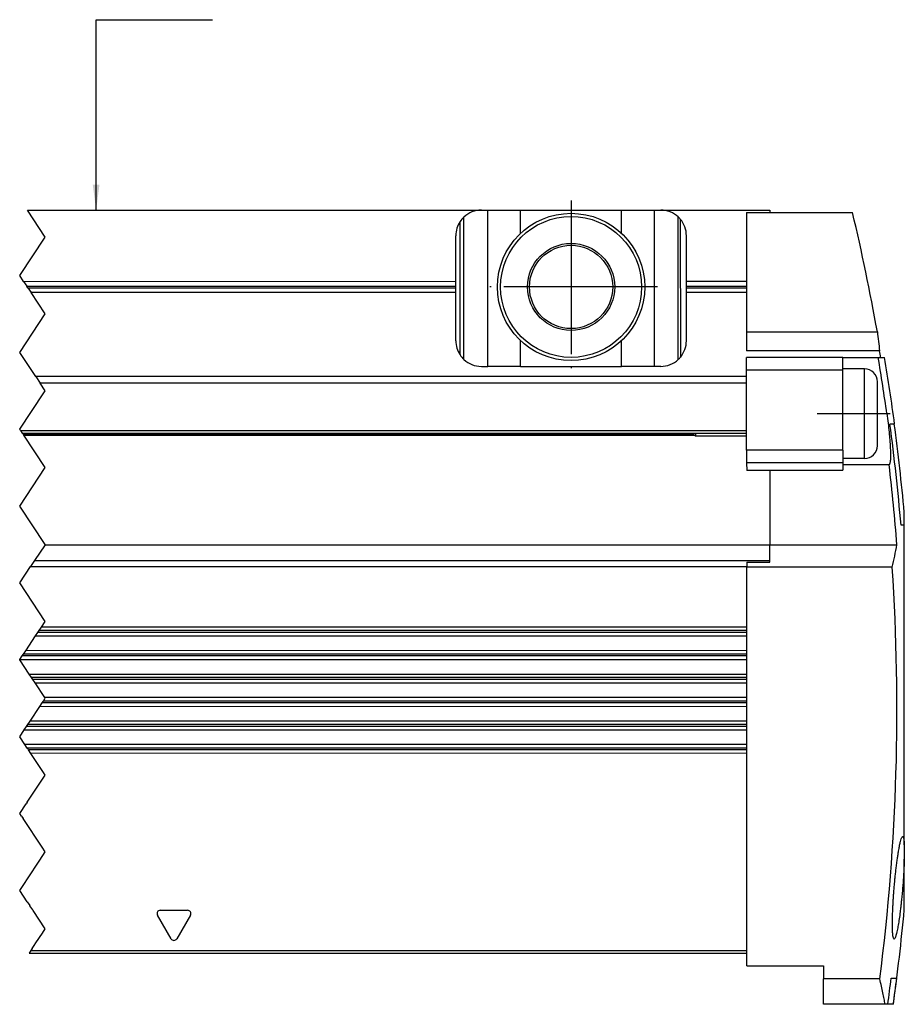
# Model space of a CAD drawing. Header units: millimetres. Extents: x -285 to 970, y -217 to 203.
# Tile 12 of 24: x 129 to 198, y -18 to 58. Entities that reach past the tile are written whole.
import ezdxf

# ---------------------------------------------------------------- set-up
doc = ezdxf.new("R2010")
doc.units = ezdxf.units.MM
doc.linetypes.add('DOT_CENTER', pattern=[14, 12, -1, 0, -1])
doc.layers.add('1', color=7, linetype='Continuous')
doc.dimstyles.get("Standard").update_dxf_attribs({"dimtxt": 0.18, "dimasz": 0.18, "dimexe": 0.18, "dimexo": 0.0625, "dimgap": 0.09, "dimtad": 0, "dimtih": 1, "dimtoh": 1, "dimdec": 4, "dimzin": 0, "dimdsep": 46, "dimtxsty": 'Standard', "dimcen": 0.09, "dimadec": 0, "dimazin": 0, "dimtfac": 1, "dimtdec": 4, "dimtofl": 0, "dimtmove": 0, "dimatfit": 3, "dimfxl": 1, "dimtolj": 1, "dimtzin": 0, "dimarcsym": 0})

# ---------------------------------------------------------------- blocks, each defined once
blk = doc.blocks.new('REGLA__36', base_point=(-163.401, -18.422))
at = {"color": 7, "linetype": 'Continuous'}
for p, q in [((129.165, 43.601), (164.597, 43.603)), ((164.597, 43.603), (165.097, 43.603)), ((165.097, 43.603), (167.657, 43.603)), ((167.657, 43.603), (175.537, 43.604)), ((175.537, 43.604), (178.097, 43.604)), ((178.097, 43.604), (178.597, 43.604)), ((178.597, 43.604), (187.097, 43.605)), ((179.965, 31.944), (179.964, 43.065)), ((185.297, 43.404), (187.097, 43.404)), ((185.297, 43.404), (185.298, 38.046)), ((187.097, 43.605), (187.097, 43.404)), ((187.097, 43.404), (193.563, 43.405)), ((180.122, 42.898), (180.123, 32.11)), ((162.598, 38.045), (162.597, 41.603)), ((180.598, 38.046), (180.597, 41.604)), ((128.871, 38.042), (162.598, 38.045)), ((162.598, 37.162), (162.598, 38.045)), ((180.598, 37.163), (180.598, 38.046)), ((180.598, 38.046), (185.298, 38.046)), ((185.298, 38.046), (185.298, 37.163)), ((162.598, 37.162), (129.459, 37.159)), ((162.598, 33.403), (162.598, 37.162)), ((180.598, 33.404), (180.598, 37.163)), ((185.298, 37.163), (180.598, 37.163)), ((185.298, 37.163), (185.298, 34.105)), ((185.298, 34.105), (195.497, 34.105)), ((185.298, 34.105), (185.298, 32.605)), ((195.673, 32.605), (185.298, 32.605)), ((192.798, 32.105), (185.298, 32.104)), ((185.298, 31.104), (185.298, 32.104)), ((192.798, 31.209), (192.798, 32.105)), ((192.798, 32.105), (195.569, 32.105)), ((195.569, 32.105), (196.066, 32.105)), ((164.598, 31.403), (165.098, 31.403)), ((167.658, 31.403), (165.098, 31.403)), ((167.658, 31.403), (175.538, 31.404)), ((178.098, 31.404), (175.538, 31.404)), ((178.598, 31.404), (178.098, 31.404)), ((185.298, 30.605), (185.298, 31.104)), ((192.798, 31.105), (192.798, 31.209)), ((194.498, 31.209), (192.798, 31.209)), ((192.798, 24.857), (192.798, 31.105)), ((185.298, 30.605), (129.832, 30.601)), ((185.298, 30.105), (185.298, 30.605)), ((185.298, 26.402), (185.298, 30.105)), ((195.498, 27.709), (195.498, 30.209)), ((195.498, 25.209), (195.498, 27.709)), ((196.819, 26.905), (196.475, 26.905)), ((196.845, 26.905), (196.819, 26.905)), ((128.767, 26.198), (185.298, 26.202)), ((181.05, 26.202), (181.298, 25.954)), ((181.298, 26.202), (181.298, 25.954)), ((185.298, 24.856), (185.298, 26.402)), ((128.884, 26.022), (181.227, 26.026)), ((185.298, 25.954), (181.298, 25.954)), ((185.298, 24.856), (185.298, 23.869)), ((192.798, 24.857), (192.798, 24.209)), ((185.298, 23.869), (185.299, 23.289)), ((192.798, 24.209), (192.798, 23.87)), ((194.498, 24.209), (192.798, 24.209)), ((192.798, 23.87), (192.798, 23.728)), ((187.099, 23.289), (185.299, 23.289)), ((187.099, 23.291), (192.799, 23.292)), ((187.099, 23.291), (187.099, 23.289)), ((187.099, 23.289), (187.099, 17.473)), ((196.42, 23.728), (192.798, 23.728)), ((192.798, 23.728), (192.799, 23.292)), ((197.599, 19.006), (197.599, 19.999)), ((197.599, 19.006), (197.345, 19.005)), ((197.6, -5.952), (197.599, 19.006)), ((130.543, 17.467), (187.099, 17.47)), ((187.099, 17.473), (197.022, 17.473)), ((187.099, 17.47), (187.099, 17.473)), ((187.099, 16.247), (187.099, 17.47)), ((187.099, 16.13), (187.099, 16.247)), ((185.299, 16.13), (185.299, 15.782)), ((185.299, 16.13), (187.099, 16.13)), ((185.299, 15.782), (185.299, 15.732)), ((196.655, 15.733), (185.299, 15.732)), ((185.299, 11.05), (185.299, 15.732)), ((185.299, 11.05), (130.263, 11.046)), ((185.299, 10.367), (185.299, 11.05)), ((129.808, 10.363), (185.299, 10.367)), ((185.299, 9.217), (185.299, 10.367)), ((128.586, 8.53), (185.3, 8.534)), ((185.299, 9.217), (129.041, 9.213)), ((185.3, 8.534), (185.299, 9.217)), ((185.3, 7.384), (185.3, 8.534)), ((129.312, 7.38), (185.3, 7.384)), ((185.3, 6.701), (185.3, 7.384)), ((129.767, 6.697), (185.3, 6.701)), ((185.3, 5.551), (185.3, 6.701)), ((185.3, 5.551), (130.534, 5.547)), ((185.3, 4.868), (185.3, 5.551)), ((130.142, 4.865), (185.3, 4.868)), ((185.3, 3.718), (185.3, 4.868)), ((185.3, 3.718), (129.375, 3.714)), ((185.3, 3.035), (185.3, 3.718)), ((128.92, 3.031), (185.3, 3.035)), ((185.3, 1.885), (185.3, 3.035)), ((185.3, 1.885), (128.978, 1.881)), ((185.3, 1.202), (185.3, 1.885)), ((185.3, 1.202), (129.433, 1.198)), ((185.301, -14.195), (185.3, 1.202)), ((197.6, -5.952), (197.601, -7.057)), ((197.601, -11.026), (197.601, -7.057)), ((129.299, -14.399), (185.301, -14.395)), ((185.301, -15.391), (185.301, -14.195)), ((185.301, -15.391), (191.301, -15.391)), ((191.301, -15.391), (191.301, -16.412)), ((195.696, -16.411), (191.301, -16.412)), ((191.301, -18.392), (191.301, -16.412)), ((196.582, -16.342), (197.012, -16.342)), ((196.113, -18.391), (191.301, -18.392)), ((196.31, -18.391), (196.113, -18.391)), ((196.742, -18.391), (196.31, -18.391)), ((196.748, -18.391), (196.742, -18.391))]:
    blk.add_line(p, q, dxfattribs=at)
at = {"color": 2, "linetype": 'DOT_CENTER'}
for p, q in [((130.566, 41.5), (129.165, 43.601)), ((128.566, 38.5), (130.566, 41.5)), ((128.871, 38.042), (128.566, 38.5)), ((128.871, 38.042), (129.118, 37.672)), ((129.212, 37.53), (129.118, 37.672)), ((129.212, 37.53), (129.459, 37.159)), ((130.566, 35.5), (129.459, 37.159)), ((128.566, 32.5), (130.566, 35.5)), ((129.832, 30.601), (128.566, 32.5)), ((129.832, 30.601), (130.165, 30.101)), ((130.566, 29.5), (130.165, 30.101)), ((128.566, 26.5), (130.452, 29.33)), ((130.452, 29.33), (130.566, 29.5)), ((128.633, 26.398), (128.566, 26.5)), ((128.633, 26.398), (128.767, 26.198)), ((128.813, 26.129), (128.767, 26.198)), ((128.813, 26.129), (128.884, 26.022)), ((130.566, 23.5), (128.884, 26.022)), ((128.566, 20.5), (130.566, 23.5)), ((130.566, 17.5), (128.566, 20.5)), ((130.543, 17.467), (129.728, 16.243)), ((130.543, 17.467), (130.566, 17.5)), ((129.728, 16.243), (129.418, 15.778)), ((128.566, 14.5), (129.418, 15.778)), ((130.566, 11.5), (128.566, 14.5)), ((129.988, 10.634), (130.083, 10.776)), ((130.083, 10.776), (130.263, 11.046)), ((130.263, 11.046), (130.566, 11.5)), ((129.041, 9.213), (129.808, 10.363)), ((129.808, 10.363), (129.988, 10.634)), ((128.566, 8.5), (128.586, 8.53)), ((129.312, 7.38), (128.566, 8.5)), ((128.586, 8.53), (128.766, 8.801)), ((128.766, 8.801), (128.861, 8.943)), ((128.861, 8.943), (129.041, 9.213)), ((129.492, 7.11), (129.312, 7.38)), ((129.587, 6.968), (129.492, 7.11)), ((129.767, 6.697), (129.587, 6.968)), ((130.534, 5.547), (129.767, 6.697)), ((130.417, 5.277), (130.566, 5.5)), ((130.566, 5.5), (130.534, 5.547)), ((129.375, 3.714), (130.142, 4.865)), ((130.142, 4.865), (130.322, 5.135)), ((130.322, 5.135), (130.417, 5.277)), ((128.92, 3.031), (129.1, 3.302)), ((129.1, 3.302), (129.195, 3.444)), ((129.195, 3.444), (129.375, 3.714)), ((128.566, 2.5), (128.92, 3.031)), ((128.978, 1.881), (128.566, 2.5)), ((129.159, 1.611), (128.978, 1.881)), ((129.222, 1.516), (129.159, 1.611)), ((129.253, 1.469), (129.222, 1.516)), ((129.433, 1.198), (129.253, 1.469)), ((130.162, 0.106), (129.433, 1.198)), ((130.423, -0.287), (130.162, 0.106)), ((130.138, -1.141), (130.566, -0.5)), ((130.566, -0.5), (130.423, -0.287)), ((129.157, -2.613), (130.138, -1.141)), ((128.566, -3.5), (129.067, -2.747)), ((129.157, -2.613), (129.067, -2.747)), ((128.698, -3.699), (128.566, -3.5)), ((128.698, -3.699), (128.832, -3.899)), ((130.322, -6.135), (128.832, -3.899)), ((130.371, -6.208), (130.322, -6.135)), ((130.142, -7.135), (130.566, -6.5)), ((130.498, -6.399), (130.371, -6.208)), ((130.566, -6.5), (130.498, -6.399)), ((129.534, -8.048), (129.781, -7.678)), ((129.781, -7.678), (130.142, -7.135)), ((128.566, -9.5), (129.534, -8.048)), ((129.153, -10.381), (128.566, -9.5)), ((129.153, -10.381), (129.344, -10.668)), ((129.362, -10.695), (129.344, -10.668)), ((129.516, -10.926), (129.362, -10.695)), ((129.579, -11.021), (129.516, -10.926)), ((129.616, -11.075), (129.579, -11.021)), ((130.566, -12.5), (129.616, -11.075)), ((129.833, -13.599), (130.335, -12.846)), ((130.335, -12.846), (130.566, -12.5)), ((129.535, -14.046), (129.699, -13.799)), ((129.699, -13.799), (129.833, -13.599)), ((129.433, -14.199), (129.299, -14.399)), ((129.535, -14.046), (129.433, -14.199))]:
    blk.add_line(p, q, dxfattribs=at)
at = {"color": 3, "linetype": 'Continuous'}
for p, q in [((163.231, 31.943), (163.23, 43.063)), ((165.098, 31.403), (165.097, 43.603)), ((167.657, 41.791), (167.657, 43.603)), ((175.538, 41.792), (175.537, 43.604)), ((178.098, 31.404), (178.097, 43.604)), ((162.931, 32.298), (162.931, 42.709)), ((129.118, 37.672), (162.598, 37.674)), ((180.598, 37.675), (185.298, 37.675)), ((129.212, 37.53), (162.598, 37.532)), ((180.598, 37.534), (185.298, 37.534)), ((167.658, 31.403), (167.657, 33.416)), ((175.538, 31.404), (175.538, 33.416)), ((192.798, 31.105), (185.298, 31.104)), ((194.498, 27.709), (194.498, 31.209)), ((185.298, 30.105), (130.165, 30.101)), ((194.498, 24.209), (194.498, 27.709)), ((195.498, 27.717), (196.24, 27.717)), ((128.633, 26.398), (185.298, 26.402)), ((128.813, 26.129), (181.12, 26.132)), ((192.798, 24.857), (185.298, 24.856)), ((192.798, 23.87), (185.298, 23.869)), ((129.728, 16.243), (187.099, 16.247)), ((129.418, 15.778), (185.299, 15.782)), ((185.299, 10.779), (130.083, 10.776)), ((185.299, 10.638), (129.988, 10.634)), ((185.299, 8.805), (128.766, 8.801)), ((185.299, 8.946), (128.861, 8.943)), ((185.3, 7.113), (129.492, 7.11)), ((185.3, 6.972), (129.587, 6.968)), ((185.3, 5.139), (130.322, 5.135)), ((185.3, 5.28), (130.417, 5.277)), ((185.3, 3.306), (129.1, 3.302)), ((185.3, 3.447), (129.195, 3.444)), ((185.3, 1.614), (129.159, 1.611)), ((185.3, 1.473), (129.253, 1.469)), ((140.385, -13.273), (139.317, -11.425)), ((139.534, -11.05), (141.668, -11.05)), ((141.884, -11.425), (140.817, -13.273)), ((129.433, -14.199), (185.301, -14.195))]:
    blk.add_line(p, q, dxfattribs=at)
at = {"color": 7, "linetype": 'Continuous'}
for radius in [5.75, 5.5, 3.4, 3.25]:
    blk.add_circle((171.598, 37.604), radius, dxfattribs=at)
for centre, radius, start, end in [((164.597, 41.603), 2, 133.10856, 146.44657), ((164.597, 41.603), 2, 90.00388, 133.10856), ((178.597, 41.604), 2, 46.89921, 90.00388), ((178.597, 41.604), 2, 40.31879, 46.89921), ((30.33, 4.612), 167.779, 10.12429, 13.36828), ((164.597, 41.603), 2, 146.44657, 180.00388), ((178.597, 41.604), 2, 0.00388, 40.31879), ((164.598, 33.403), 2, 180.00388, 213.56119), ((178.598, 33.404), 2, 319.68897, 0.00388), ((164.598, 33.403), 2, 213.56119, 226.89921), ((30.33, 4.612), 167.695, 9.43575, 9.6092), ((164.598, 33.403), 2, 226.89921, 270.00388), ((178.598, 33.404), 2, 270.00388, 313.10856), ((178.598, 33.404), 2, 313.10856, 319.68897), ((30.33, 4.612), 167.51, 7.92788, 9.44626), ((30.33, 4.612), 168, 7.62543, 9.41849), ((194.498, 30.209), 1, 0.00388, 90.00388), ((30.33, 4.612), 167.634, 4.92546, 7.64217), ((30.33, 4.612), 167.975, 5.2558, 7.62658), ((194.498, 25.209), 1, 270.00388, 0.00388), ((30.33, 4.612), 167.187, 4.4118, 6.56548), ((173.236, 21.568), 24.135, 346.00899, 350.23168), ((30.33, 4.612), 166.697, 352.75456, 3.82509), ((30.33, 4.612), 168, 352.12995, 354.65892), ((30.33, 4.612), 167.567, 352.10946, 352.81617), ((30.33, 4.612), 167.994, 352.12966, 352.83454)]:
    blk.add_arc(centre, radius, start, end, dxfattribs=at)
at = {"color": 3, "linetype": 'Continuous'}
for centre, start, end in [((139.534, -11.3), 90.00388, 210.00388), ((141.668, -11.3), 330.00388, 90.00388), ((140.601, -13.148), 210.00388, 330.00388)]:
    blk.add_arc(centre, 0.25, start, end, dxfattribs=at)
at = {"color": 7, "linetype": 'Continuous'}
for points, knots in [([(195.497, 34.105), (195.528, 33.855), (195.59, 33.356), (195.645, 32.856), (195.673, 32.605)], [0, 0, 0, 0, 0.755339, 1.510283, 1.510283, 1.510283, 1.510283]), ([(196.24, 27.717), (196.273, 27.47), (196.337, 26.986), (196.403, 26.384), (196.45, 25.884), (196.484, 25.464), (196.512, 24.995), (196.526, 24.541), (196.52, 24.185), (196.499, 23.956), (196.474, 23.837), (196.452, 23.765), (196.429, 23.738), (196.42, 23.728)], [0, 0, 0, 0, 0.74588, 1.464262, 1.816718, 2.252376, 2.728292, 3.227793, 3.615394, 3.796662, 3.913362, 3.98203, 4.019011, 4.019011, 4.019011, 4.019011]), ([(196.808, -13.297), (196.795, -13.289), (196.761, -13.269), (196.744, -13.199), (196.719, -13.098), (196.702, -12.956), (196.688, -12.786), (196.681, -12.633), (196.676, -12.488), (196.673, -12.331), (196.672, -12.123), (196.674, -11.859), (196.681, -11.539), (196.691, -11.249), (196.702, -10.988), (196.713, -10.755), (196.729, -10.463), (196.75, -10.115), (196.778, -9.716), (196.806, -9.369), (196.831, -9.07), (196.854, -8.818), (196.883, -8.515), (196.919, -8.17), (196.961, -7.793), (197.009, -7.403), (197.058, -7.033), (197.106, -6.709), (197.148, -6.444), (197.185, -6.236), (197.214, -6.08), (197.251, -5.898), (197.296, -5.699), (197.352, -5.496), (197.402, -5.377), (197.436, -5.312), (197.465, -5.301), (197.475, -5.297)], [0, 0, 0, 0, 0.044421, 0.115137, 0.200624, 0.362722, 0.541116, 0.713208, 0.820711, 0.976803, 1.184431, 1.446574, 1.766239, 2.146456, 2.316605, 2.550695, 2.844672, 3.194495, 3.596136, 4.045586, 4.239447, 4.495398, 4.803517, 5.153895, 5.536637, 5.941868, 6.33062, 6.65704, 6.924189, 7.135099, 7.292774, 7.400184, 7.691526, 7.908068, 8.024173, 8.085954, 8.115679, 8.115679, 8.115679, 8.115679]), ([(197.475, -5.297), (197.493, -5.314), (197.541, -5.357), (197.559, -5.497), (197.589, -5.693), (197.596, -5.858), (197.6, -5.952)], [0, 0, 0, 0, 0.071818, 0.1904741, 0.3981699, 0.6807705, 0.6807705, 0.6807705, 0.6807705]), ([(197.601, -7.057), (197.595, -7.228), (197.583, -7.583), (197.559, -8.041), (197.534, -8.458), (197.507, -8.846), (197.471, -9.307), (197.428, -9.791), (197.382, -10.251), (197.341, -10.635), (197.306, -10.935), (197.262, -11.291), (197.205, -11.708), (197.13, -12.19), (197.061, -12.566), (197.001, -12.834), (196.959, -13.002), (196.914, -13.133), (196.884, -13.242), (196.826, -13.284), (196.808, -13.297)], [0, 0, 0, 0, 0.512902, 1.063789, 1.376574, 1.76789, 2.229181, 2.762919, 3.227543, 3.615786, 3.920349, 4.133908, 4.691396, 5.182768, 5.598355, 5.837709, 6.005884, 6.116262, 6.258126, 6.325988, 6.325988, 6.325988, 6.325988]), ([(196.113, -18.391), (196.082, -18.25), (196.017, -17.954), (195.917, -17.482), (195.809, -16.964), (195.734, -16.6), (195.696, -16.411)], [0, 0, 0, 0, 0.434927, 0.908768, 1.44654, 2.02344, 2.02344, 2.02344, 2.02344])]:
    blk.add_open_spline(points, degree=3, knots=knots, dxfattribs=at)
at = {"layer": '1', "color": 2, "linetype": 'DOT_CENTER'}
for p, q in [((171.598, 44.354), (171.598, 30.854)), ((178.348, 37.604), (164.848, 37.604)), ((196.498, 27.709), (190.798, 27.709))]:
    blk.add_line(p, q, dxfattribs=at)
blk = doc.blocks.new('Regla_G2_cm340-T__37', base_point=(-163.401, -41.424))
blk.add_blockref('REGLA__36', (-163.401, -18.422))
blk = doc.blocks.new('A__38', base_point=(17, 1))
at = {"layer": '1', "color": 2}
blk.add_solid([(134.266, 45.601), (134.793, 45.601), (134.53, 43.601)], dxfattribs=at)
blk.add_blockref('Regla_G2_cm340-T__37', (-163.401, -41.424))
at = {"layer": '1', "color": 2, "linetype": 'Continuous', "has_arrowhead": 0}
blk.add_leader([(134.53, 43.601), (134.53, 58.466), (143.613, 58.466)], dimstyle='Standard', dxfattribs=at)

msp = doc.modelspace()

# ---------------------------------------------------------------- block references
msp.add_blockref('A__38', (17, 1))

doc.saveas('drawing.dxf')
